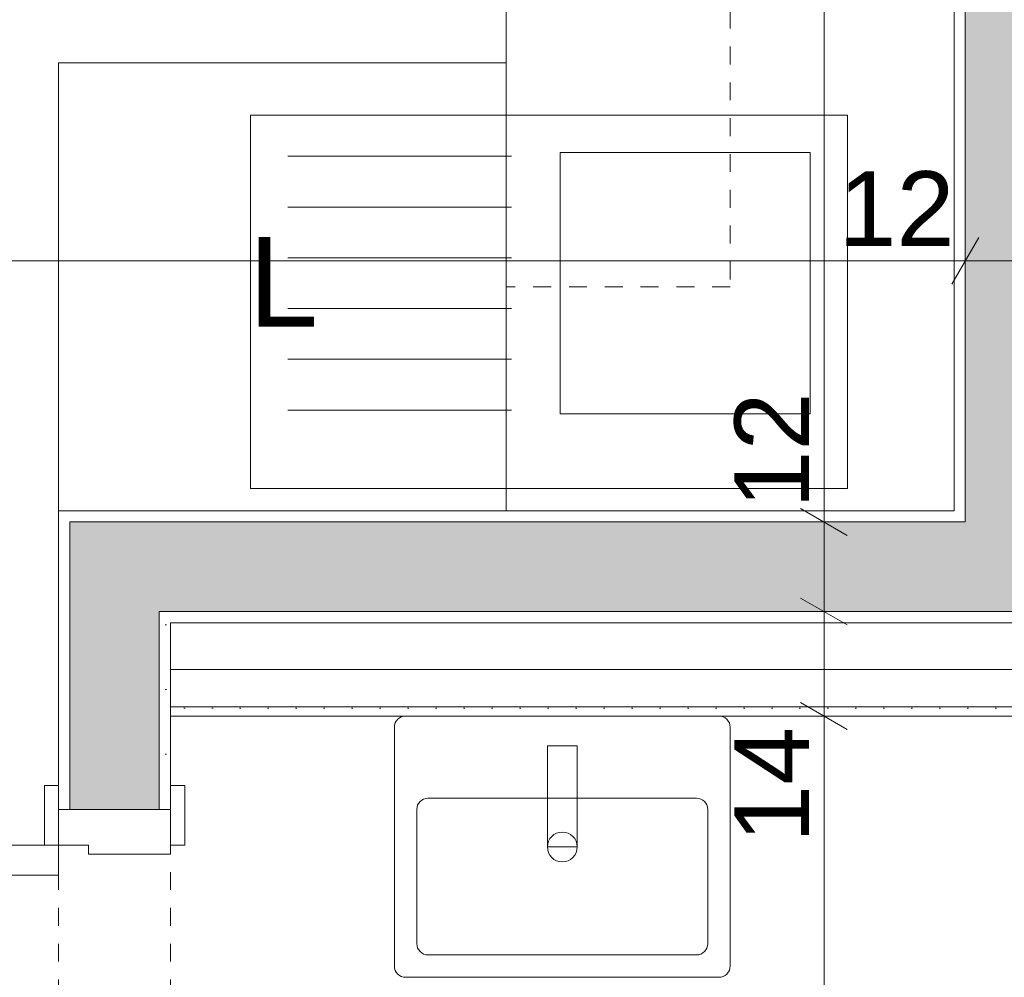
# Model space of a CAD drawing. Extents: x 100 to 2982, y 37 to 2050.
# Tile 124 of 135: x 1904 to 2036, y 1565 to 1693. Entities that reach past the tile are written whole.
import ezdxf
from ezdxf.xclip import XClip

# ---------------------------------------------------------------- set-up
doc = ezdxf.new("R2010")
doc.units = 0
doc.header["$MEASUREMENT"] = 0
doc.header["$XCLIPFRAME"] = 0
doc.linetypes.add('Przerywana', pattern=[24, 12, -12])
for name, color, linetype in [('299-A Wymiary Opisy', 7, 'Continuous'), ('330-W Wyposażenie', 7, 'Continuous'), ('420-K Ściany', 7, 'Continuous'), ('820-G Rysunki Obrazki', 7, 'Continuous'), ('A_ŚCIANY ZEWNĘTRZNE', 7, 'Continuous'), ('Drzwi ARCHICAD', 7, 'Continuous'), ('Znaczniki drzwi ARCHICADa', 7, 'Continuous')]:
    doc.layers.add(name, color=color, linetype=linetype)
doc.styles.add('STYL_AUTOMATYCZNY_3', font='txt')
doc.styles.add('STYL_AUTOMATYCZNY_7', font='txt')
pattern_1 = [(0, (-18316.349, -206.5255), (0, 8.660254), [0, -5]), (0, (-18313.849, -202.195), (0, 8.660254), [0, -5])]

# ---------------------------------------------------------------- blocks, each defined once
blk = doc.blocks.new('Rysunek_1_1', base_point=(-18316.35, -206.53))
at = {"layer": '420-K Ściany', "linetype": 'Continuous', "lineweight": 5}
h = blk.add_hatch(dxfattribs=at)
h.set_pattern_fill('Tynk_0001', color=180, style=0, pattern_type=2)
h.set_pattern_definition(pattern_1)
h.paths.add_polyline_path([(2030.8, 1627.41), (2030.8, 1776.01), (2029.3, 1776.01), (2029.3, 1627.41)])
at = {"layer": '420-K Ściany', "linetype": 'Continuous', "lineweight": 13}
for points in [[(2030.8, 1703.91), (2030.8, 1625.91), (2042.8, 1625.91), (2042.8, 1703.91)], [(1910.8, 1625.91), (1922.8, 1613.91), (1922.8, 1625.91)], [(1922.8, 1613.91), (1910.8, 1625.91), (1910.8, 1613.91)], [(2030.8, 1625.91), (1922.8, 1625.91), (1922.8, 1613.91), (2030.8, 1613.91)], [(2030.8, 1625.91), (2042.8, 1613.91), (2042.8, 1625.91)], [(2030.8, 1613.91), (2042.8, 1613.91), (2030.8, 1625.91)], [(1910.8, 1613.91), (1910.8, 1587.41), (1922.8, 1587.41), (1922.8, 1613.91)]]:
    blk.add_hatch(color=62, dxfattribs=at).paths.add_polyline_path(points)
at = {"layer": '420-K Ściany', "linetype": 'Continuous', "lineweight": 5}
h = blk.add_hatch(dxfattribs=at)
h.set_pattern_fill('Tynk_0001', color=180, style=0, pattern_type=2)
h.set_pattern_definition(pattern_1)
h.paths.add_polyline_path([(1909.3, 1627.41), (1910.8, 1625.91), (1910.8, 1627.41)])
h = blk.add_hatch(dxfattribs=at)
h.set_pattern_fill('Tynk_0001', color=180, style=0, pattern_type=2)
h.set_pattern_definition(pattern_1)
h.paths.add_polyline_path([(1910.8, 1625.91), (1909.3, 1627.41), (1909.3, 1625.91)])
h = blk.add_hatch(dxfattribs=at)
h.set_pattern_fill('Tynk_0001', color=180, style=0, pattern_type=2)
h.set_pattern_definition(pattern_1)
h.paths.add_polyline_path([(1910.8, 1627.41), (1910.8, 1625.91), (2029.3, 1625.91), (2029.3, 1627.41)])
h = blk.add_hatch(dxfattribs=at)
h.set_pattern_fill('Tynk_0001', color=180, style=0, pattern_type=2)
h.set_pattern_definition(pattern_1)
h.paths.add_polyline_path([(2029.3, 1627.41), (2030.8, 1625.91), (2030.8, 1627.41)])
h = blk.add_hatch(dxfattribs=at)
h.set_pattern_fill('Tynk_0001', color=180, style=0, pattern_type=2)
h.set_pattern_definition(pattern_1)
h.paths.add_polyline_path([(2029.3, 1625.91), (2030.8, 1625.91), (2029.3, 1627.41)])
h = blk.add_hatch(dxfattribs=at)
h.set_pattern_fill('Tynk_0001', color=180, style=0, pattern_type=2)
h.set_pattern_definition(pattern_1)
h.paths.add_polyline_path([(1910.8, 1625.91), (1909.3, 1625.91), (1909.3, 1587.41), (1910.8, 1587.41)])
h = blk.add_hatch(dxfattribs=at)
h.set_pattern_fill('Tynk_0001', color=180, style=0, pattern_type=2)
h.set_pattern_definition(pattern_1)
h.paths.add_polyline_path([(1922.8, 1613.91), (1924.3, 1612.41), (1924.3, 1613.91)])
h = blk.add_hatch(dxfattribs=at)
h.set_pattern_fill('Tynk_0001', color=180, style=0, pattern_type=2)
h.set_pattern_definition(pattern_1)
h.paths.add_polyline_path([(1924.3, 1612.41), (1922.8, 1613.91), (1922.8, 1612.41)])
h = blk.add_hatch(dxfattribs=at)
h.set_pattern_fill('Tynk_0001', color=180, style=0, pattern_type=2)
h.set_pattern_definition(pattern_1)
h.paths.add_polyline_path([(2042.8, 1613.91), (1924.3, 1613.91), (1924.3, 1612.41), (2042.8, 1612.41)])
h = blk.add_hatch(dxfattribs=at)
h.set_pattern_fill('Tynk_0001', color=180, style=0, pattern_type=2)
h.set_pattern_definition(pattern_1)
h.paths.add_polyline_path([(1922.8, 1612.41), (1922.8, 1587.41), (1924.3, 1587.41), (1924.3, 1612.41)])
at = {"layer": 'A_ŚCIANY ZEWNĘTRZNE', "linetype": 'Continuous', "lineweight": 5}
h = blk.add_hatch(dxfattribs=at)
h.set_pattern_fill('Gips_0001', color=177, style=0, pattern_type=2)
h.set_pattern_definition([(0, (-18316.349, -206.5255), (0, 3.75), [0, -3.75])])
h.paths.add_polyline_path([(2043.05, 1601.16), (1924.3, 1601.16), (1924.3, 1599.91), (2043.05, 1599.91)])
at = {"layer": '299-A Wymiary Opisy', "color": 85, "linetype": 'Continuous', "lineweight": 13, "ltscale": 0.2}
for p, q in [((2011.87, 1625.91), (2011.87, 1777.51)), ((2030.8, 1656.21), (2030.8, 1665.58)), ((1722.84, 1660.9), (2030.8, 1660.9)), ((2030.8, 1660.9), (2042.8, 1660.9)), ((2016.55, 1625.91), (2007.18, 1625.91)), ((2011.87, 1613.91), (2011.87, 1625.91)), ((2016.55, 1613.91), (2007.18, 1613.91)), ((2011.87, 1599.91), (2011.87, 1613.91)), ((2016.55, 1599.91), (2007.18, 1599.91)), ((2011.87, 1473.51), (2011.87, 1599.91))]:
    blk.add_line(p, q, dxfattribs=at)
at = {"layer": '299-A Wymiary Opisy', "color": 45, "linetype": 'Continuous', "lineweight": 15, "ltscale": 0.2}
for p, q in [((2032.61, 1664.02), (2029, 1657.77)), ((2008.74, 1627.72), (2014.99, 1624.11)), ((2008.74, 1615.72), (2014.99, 1612.11)), ((2008.74, 1601.72), (2014.99, 1598.11))]:
    blk.add_line(p, q, dxfattribs=at)
at = {"layer": '330-W Wyposażenie', "color": 4, "linetype": 'Przerywana', "lineweight": 13, "ltscale": 0.2}
for p, q in [((1999.3, 1776.01), (1999.3, 1657.41)), ((2029.3, 1627.41), (2029.3, 1776.01)), ((1969.3, 1657.41), (1969.3, 1627.41)), ((1999.3, 1657.41), (1969.3, 1657.41)), ((1969.3, 1627.41), (2029.3, 1627.41))]:
    blk.add_line(p, q, dxfattribs=at)
at = {"layer": '330-W Wyposażenie', "color": 4, "linetype": 'Continuous', "lineweight": 13, "ltscale": 0.2}
for p, q in [((1970.01, 1674.91), (1940.01, 1674.91)), ((2010.01, 1675.41), (1976.51, 1675.41)), ((1976.51, 1675.41), (1976.51, 1640.41)), ((2010.01, 1640.41), (2010.01, 1675.41)), ((1970.01, 1668.11), (1940.01, 1668.11)), ((1970.01, 1661.31), (1940.01, 1661.31)), ((1970.01, 1654.51), (1940.01, 1654.51)), ((1970.01, 1647.71), (1940.01, 1647.71)), ((1970.01, 1640.91), (1940.01, 1640.91)), ((1976.51, 1640.41), (2010.01, 1640.41))]:
    blk.add_line(p, q, dxfattribs=at)
at = {"layer": '330-W Wyposażenie', "color": 75, "linetype": 'Continuous', "lineweight": 15, "ltscale": 0.2}
for p, q in [((1958.8, 1588.91), (1994.8, 1588.91)), ((1957.3, 1569.41), (1957.3, 1587.41)), ((1996.3, 1587.41), (1996.3, 1569.41)), ((1994.8, 1567.91), (1958.8, 1567.91))]:
    blk.add_line(p, q, dxfattribs=at)
at = {"layer": '330-W Wyposażenie', "color": 4, "linetype": 'Continuous', "lineweight": 13, "ltscale": 0.2, "flags": 128}
for points in [[(1909.3, 1627.41), (2029.3, 1627.41), (2029.3, 1776.01), (1969.3, 1776.01), (1969.3, 1687.41), (1909.3, 1687.41)], [(1969.3, 1687.41), (1909.3, 1687.41), (1909.3, 1627.41), (1969.3, 1627.41)], [(2015.01, 1680.41), (1935.01, 1680.41), (1935.01, 1630.41), (2015.01, 1630.41)]]:
    blk.add_lwpolyline(points, close=True, dxfattribs=at)
at = {"layer": '330-W Wyposażenie', "color": 75, "linetype": 'Continuous', "lineweight": 15, "ltscale": 0.2, "flags": 128}
blk.add_lwpolyline([(1955.8, 1599.91), (1997.8, 1599.91, -0.414214), (1999.3, 1598.41), (1999.3, 1566.41, -0.414214), (1997.8, 1564.91), (1955.8, 1564.91, -0.414214), (1954.3, 1566.41), (1954.3, 1598.41, -0.414214)], format="xyb", close=True, dxfattribs=at)
blk.add_lwpolyline([(1974.8, 1582.41), (1978.8, 1582.41), (1978.8, 1595.91), (1974.8, 1595.91)], close=True, dxfattribs=at)
at = {"layer": '330-W Wyposażenie', "color": 75, "linetype": 'Continuous', "lineweight": 15, "ltscale": 0.2}
blk.add_circle((1976.8, 1582.37), 2, dxfattribs=at)
for centre, start, end in [((1958.8, 1587.41), 90, 180), ((1994.8, 1587.41), 0, 90), ((1958.8, 1569.41), 180, 270), ((1994.8, 1569.41), 270, 0)]:
    blk.add_arc(centre, 1.5, start, end, dxfattribs=at)
at = {"layer": '420-K Ściany', "color": 67, "linetype": 'Continuous', "lineweight": 13, "ltscale": 0.2}
for p, q in [((2030.8, 1703.91), (2030.8, 1627.41)), ((2030.8, 1625.91), (2030.8, 1627.41)), ((2030.8, 1625.91), (2030.8, 1627.41)), ((1922.8, 1625.91), (1910.8, 1625.91)), ((1910.8, 1625.91), (1910.8, 1613.91)), ((1922.8, 1625.91), (1910.8, 1625.91)), ((2030.8, 1625.91), (1922.8, 1625.91)), ((1910.8, 1613.91), (1910.8, 1587.41)), ((1924.3, 1613.91), (1922.8, 1613.91)), ((1922.8, 1587.41), (1922.8, 1613.91)), ((1924.3, 1613.91), (1922.8, 1613.91)), ((1924.3, 1613.91), (2030.8, 1613.91)), ((2030.8, 1613.91), (2042.8, 1613.91))]:
    blk.add_line(p, q, dxfattribs=at)
at = {"layer": '420-K Ściany', "color": 47, "linetype": 'Continuous', "lineweight": 15, "ltscale": 0.2}
for p, q in [((1909.3, 1587.41), (1909.3, 1590.61)), ((1924.3, 1587.41), (1924.3, 1590.61)), ((1910.8, 1587.41), (1909.3, 1587.41)), ((1922.8, 1587.41), (1910.8, 1587.41)), ((1924.3, 1587.41), (1922.8, 1587.41))]:
    blk.add_line(p, q, dxfattribs=at)
at = {"layer": '420-K Ściany', "color": 47, "linetype": 'Continuous', "lineweight": 15, "ltscale": 0.2, "flags": 128}
for points in [[(2029.3, 1776.01), (2029.3, 1627.41)], [(1909.3, 1627.41), (1910.8, 1627.41)], [(1909.3, 1627.41), (1909.3, 1587.41)], [(2029.3, 1627.41), (1910.8, 1627.41)], [(1924.3, 1587.41), (1924.3, 1612.41)], [(1924.3, 1612.41), (2044.3, 1612.41)]]:
    blk.add_lwpolyline(points, dxfattribs=at)
at = {"layer": 'A_ŚCIANY ZEWNĘTRZNE', "color": 47, "linetype": 'Continuous', "lineweight": 15, "ltscale": 0.2}
blk.add_line((1924.3, 1601.16), (2038.05, 1601.16), dxfattribs=at)
at = {"layer": 'A_ŚCIANY ZEWNĘTRZNE', "color": 47, "linetype": 'Continuous', "lineweight": 15, "ltscale": 0.2, "flags": 128}
for points in [[(2038.05, 1606.16), (1924.3, 1606.16)], [(1924.3, 1601.16), (1924.3, 1606.16)], [(1924.3, 1599.91), (1924.3, 1601.16)], [(1924.3, 1599.91), (2043.05, 1599.91)]]:
    blk.add_lwpolyline(points, dxfattribs=at)
at = {"layer": 'Drzwi ARCHICAD', "color": 3, "linetype": 'Continuous', "lineweight": 13, "ltscale": 0.2}
for p, q in [((1909.3, 1590.61), (1907.4, 1590.61)), ((1907.4, 1590.61), (1907.4, 1582.61)), ((1909.3, 1582.61), (1909.3, 1590.61)), ((1926.2, 1590.61), (1924.3, 1590.61)), ((1924.3, 1590.61), (1924.3, 1582.61)), ((1926.2, 1582.61), (1926.2, 1590.61)), ((1816.9, 1582.61), (1909.3, 1582.61)), ((1907.4, 1582.61), (1909.3, 1582.61)), ((1909.3, 1582.61), (1909.3, 1578.61)), ((1924.3, 1582.61), (1926.2, 1582.61)), ((1909.3, 1578.61), (1816.9, 1578.61))]:
    blk.add_line(p, q, dxfattribs=at)
at = {"layer": 'Drzwi ARCHICAD', "color": 47, "linetype": 'Continuous', "lineweight": 15, "ltscale": 0.2}
for p, q in [((1909.3, 1587.41), (1909.3, 1590.61)), ((1909.3, 1587.41), (1909.3, 1590.61)), ((1924.3, 1587.41), (1924.3, 1590.61)), ((1924.3, 1587.41), (1924.3, 1590.61)), ((1910.8, 1587.41), (1909.3, 1587.41)), ((1910.8, 1587.41), (1909.3, 1587.41)), ((1922.8, 1587.41), (1910.8, 1587.41)), ((1922.8, 1587.41), (1910.8, 1587.41)), ((1924.3, 1587.41), (1922.8, 1587.41)), ((1924.3, 1587.41), (1922.8, 1587.41))]:
    blk.add_line(p, q, dxfattribs=at)
at = {"layer": 'Drzwi ARCHICAD', "color": 3, "linetype": 'Przerywana', "lineweight": 13, "ltscale": 0.2}
for p, q in [((1909.3, 1485.41), (1909.3, 1587.41)), ((1924.3, 1485.41), (1924.3, 1587.41))]:
    blk.add_line(p, q, dxfattribs=at)
at = {"layer": 'Drzwi ARCHICAD', "color": 23, "linetype": 'Continuous', "lineweight": 15, "ltscale": 0.2}
for p, q in [((1924.3, 1587.41), (1909.3, 1587.41)), ((1909.3, 1587.41), (1909.3, 1582.61)), ((1924.3, 1581.41), (1924.3, 1587.41)), ((1909.3, 1582.61), (1913.3, 1582.61)), ((1913.3, 1582.61), (1913.3, 1581.41)), ((1913.3, 1581.41), (1924.3, 1581.41))]:
    blk.add_line(p, q, dxfattribs=at)
at = {"layer": 'Drzwi ARCHICAD', "color": 3, "linetype": 'Continuous', "lineweight": 13, "ltscale": 0.2}
blk.add_arc((1909.3, 1582.61), 92.4, 180, 270, dxfattribs=at)
at = {"layer": '299-A Wymiary Opisy', "color": 46, "linetype": 'Continuous', "lineweight": 15, "insert": (2013.82, 1662.9), "char_height": 10, "width": 15.1772, "attachment_point": 7, "style": 'STYL_AUTOMATYCZNY_7'}
blk.add_mtext('\\A1;{\\pql;\\fArial|b0|i0|c0|p38;12}', dxfattribs=at)
at = {"layer": '299-A Wymiary Opisy', "color": 46, "linetype": 'Continuous', "lineweight": 15, "char_height": 10, "width": 15.1772, "attachment_point": 7, "rotation": 90, "style": 'STYL_AUTOMATYCZNY_7'}
for s, insert in [('\\A1;{\\pql;\\fArial|b0|i0|c0|p38;12}', (2009.87, 1627.72)), ('\\A1;{\\pql;\\fArial|b0|i0|c0|p38;14}', (2009.87, 1582.93))]:
    blk.add_mtext(s, dxfattribs=dict(at, insert=insert))
at = {"layer": '330-W Wyposażenie', "color": 86, "linetype": 'Continuous', "lineweight": 13, "insert": (1934.75, 1658.1), "char_height": 12, "attachment_point": 4, "style": 'STYL_AUTOMATYCZNY_3'}
blk.add_mtext('\\A1;{\\pql;\\fArial|b0|i0|c238|p38;L}', dxfattribs=at)
at = {"layer": 'Znaczniki drzwi ARCHICADa', "color": 7, "linetype": 'Continuous', "lineweight": 13, "insert": (1890.42, 1540.04), "char_height": 7.5, "attachment_point": 7, "style": 'STYL_AUTOMATYCZNY_3'}
blk.add_mtext('\\A1;{\\pql;\\pt0;\\fArial|b0|i0|c238|p38;90\\fArial|b0|i0|c238|p38;\\A1{\\H.66x;\\S^  ;}\\fArial|b0|i0|c238|p38;\\fArial|b0|i0|c238|p38;}', dxfattribs=at)

msp = doc.modelspace()

# ---------------------------------------------------------------- block references
at = {"layer": '820-G Rysunki Obrazki', "color": 65, "linetype": 'Continuous', "lineweight": 13, "ltscale": 0.2}
ref = msp.add_blockref('Rysunek_1_1', (-18316.35, -206.53), dxfattribs=at)
XClip(ref).set_block_clipping_path([(244.527027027, 76.8014120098), (2570.9054054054, 2022.1162324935)])

doc.saveas('drawing.dxf')
